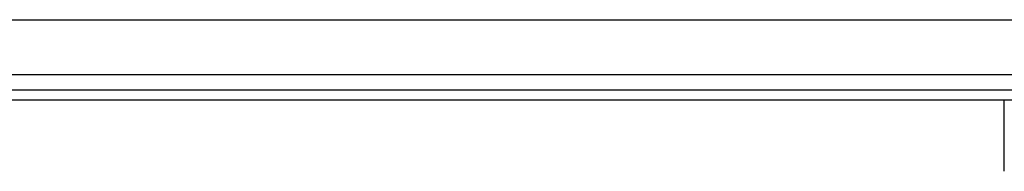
# Model space of a CAD drawing. Extents: x -702 to 174, y -90 to 90.
# Tile 5 of 9: x -264 to -90, y -75 to -48. Entities that reach past the tile are written whole.
import ezdxf

# ---------------------------------------------------------------- set-up
doc = ezdxf.new("R2010")
doc.units = 0
doc.layers.add('AM_0', color=7, linetype='CONTINUOUS')

msp = doc.modelspace()

# ---------------------------------------------------------------- linework, layer by layer
at = {"layer": 'AM_0', "color": 7, "linetype": 'CONTINUOUS'}
for p, q in [((-440, -48.19), (50, -48.19)), ((-440, -57.89), (50, -57.89)), ((-440, -60.6), (50, -60.6)), ((-440, -62.39), (50, -62.39)), ((-90, -75), (-90, -62.39))]:
    msp.add_line(p, q, dxfattribs=at)

doc.saveas('drawing.dxf')
